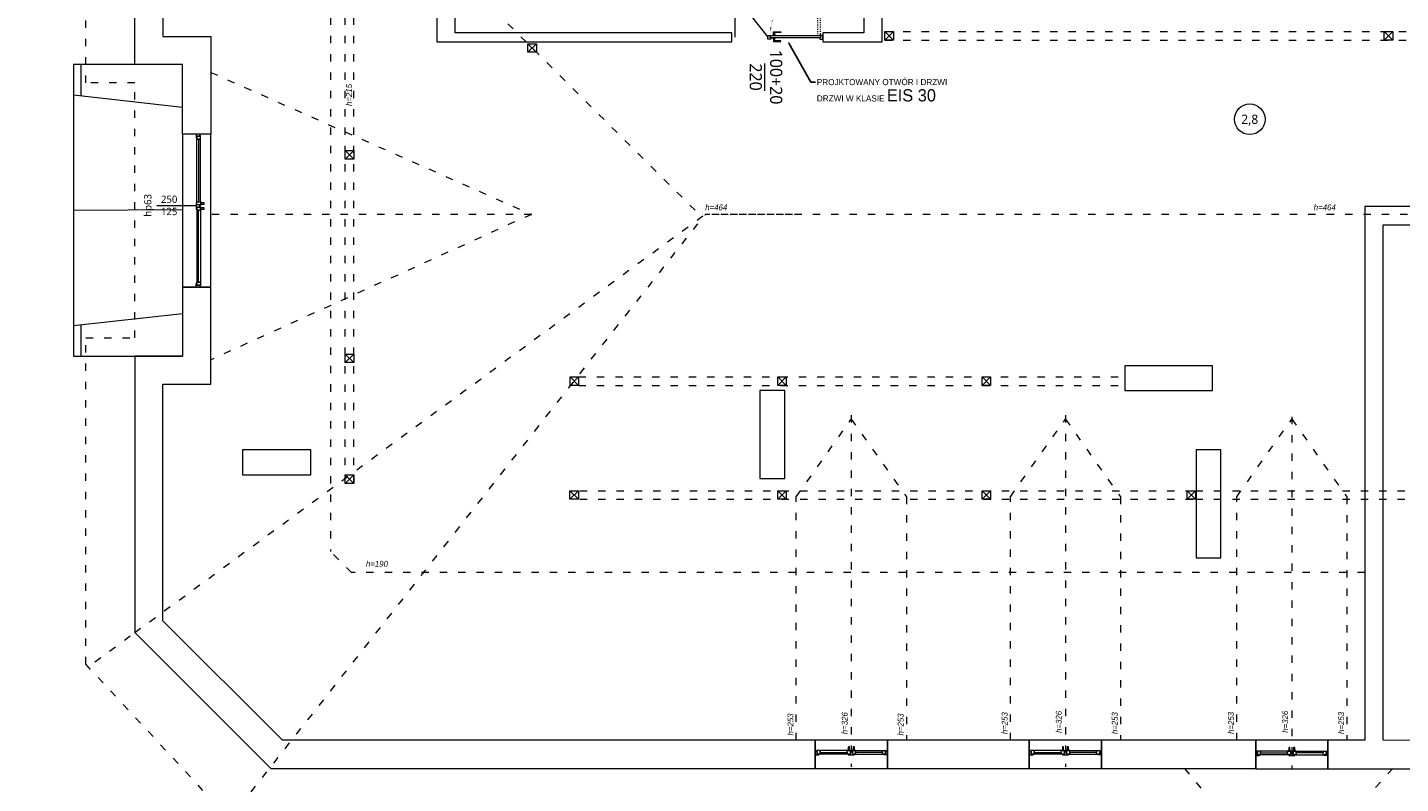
# Model space of a CAD drawing. Header units: millimetres. Extents: x -221 to 149158, y -114258 to 0.
# Tile 126 of 219: x 110172 to 112417, y -66144 to -64907. Entities that reach past the tile are written whole.
import ezdxf
from ezdxf import colors
from ezdxf.entities.mleader import LeaderData, LeaderLine
from ezdxf.enums import TextEntityAlignment as Align
from ezdxf.math import Vec2, Vec3

# ---------------------------------------------------------------- set-up
doc = ezdxf.new("R2010")
doc.units = ezdxf.units.MM
doc.linetypes.add('ACAD_ISO03W100', pattern=[30, 12, -18])
doc.linetypes.add('ACAD_ISO07W100', pattern=[3, 0, -3])
doc.layers.get('0').update_dxf_attribs({"lineweight": 0})
doc.layers.add('A-przekrycieram.ART', color=7, linetype='Continuous', lineweight=0, true_color=0xffffff)
doc.layers.add('opis_arch', color=7, linetype='Continuous', lineweight=15, true_color=0x4a783b)
for name, color, linetype, lineweight in [('konstrukcja istn..KF', 252, 'Continuous', 15), ('opis..KF', 250, 'Continuous', 15), ('stolarka_arch', 250, 'Continuous', 5), ('ściana pro..KF', 222, 'Continuous', 30), ('ściany ist..KF', 61, 'Continuous', 5)]:
    doc.layers.add(name, color=color, linetype=linetype, lineweight=lineweight)
doc.styles.add('ARCH', font='segoeuil.ttf')
doc.styles.get("Standard").update_dxf_attribs({"font": 'arial.ttf'})

# ---------------------------------------------------------------- blocks, each defined once
blk = doc.blocks.new('*U1674')
at = {"layer": 'A-przekrycieram.ART'}
h = blk.add_hatch(color=256, dxfattribs=at)
h.dxf.hatch_style = 1
h.paths.add_polyline_path([(0, 4200), (5940, 4200), (5940, 0), (0, 0)])
h.paths.add_polyline_path([(200, 4100), (5840, 4100), (5840, 100), (200, 100)], flags=16)
blk = doc.blocks.new('*U657')
at = {"layer": 'stolarka_arch', "lineweight": 0}
blk.add_lwpolyline([(0, 0), (118, 0), (118, -46), (0, -46)], close=True, dxfattribs=at)
at = {"layer": 'stolarka_arch'}
for points in [[(0, -22), (6, -22), (6, -23), (3, -23), (3, -28), (0, -28)], [(54, -22), (64, -22), (64, -23), (61, -23), (61, -28), (57, -28), (57, -23), (54, -23)], [(118, -22), (112, -22), (112, -23), (115, -23), (115, -28), (118, -28)], [(3, -23), (8, -23), (8, -29), (2, -29), (2, -28), (3, -28)], [(8, -26), (52, -26), (52, -23), (8, -23)], [(8, -26), (52, -26), (52, -29), (8, -29)], [(57, -23), (52, -23), (52, -29), (58, -29), (58, -28), (57, -28)], [(57, -30), (53, -30), (53, -29), (57, -29)], [(56, -35), (54, -35), (54, -30), (56, -30)], [(61, -23), (66, -23), (66, -29), (60, -29), (60, -28), (61, -28)], [(65, -30), (61, -30), (61, -29), (65, -29)], [(64, -35), (62, -35), (62, -30), (64, -30)], [(110, -26), (66, -26), (66, -23), (110, -23)], [(110, -26), (66, -26), (66, -29), (110, -29)], [(115, -23), (110, -23), (110, -29), (116, -29), (116, -28), (115, -28)]]:
    blk.add_lwpolyline(points, close=True, dxfattribs=at)
blk = doc.blocks.new('*U658')
at = {"layer": 'stolarka_arch', "lineweight": 0}
blk.add_lwpolyline([(0, 0), (118, 0), (118, -46), (0, -46)], close=True, dxfattribs=at)
at = {"layer": 'stolarka_arch'}
for points in [[(0, -22), (6, -22), (6, -23), (3, -23), (3, -28), (0, -28)], [(54, -22), (64, -22), (64, -23), (61, -23), (61, -28), (57, -28), (57, -23), (54, -23)], [(118, -22), (112, -22), (112, -23), (115, -23), (115, -28), (118, -28)], [(3, -23), (8, -23), (8, -29), (2, -29), (2, -28), (3, -28)], [(8, -26), (52, -26), (52, -23), (8, -23)], [(8, -26), (52, -26), (52, -29), (8, -29)], [(57, -23), (52, -23), (52, -29), (58, -29), (58, -28), (57, -28)], [(57, -30), (53, -30), (53, -29), (57, -29)], [(56, -35), (54, -35), (54, -30), (56, -30)], [(61, -23), (66, -23), (66, -29), (60, -29), (60, -28), (61, -28)], [(65, -30), (61, -30), (61, -29), (65, -29)], [(64, -35), (62, -35), (62, -30), (64, -30)], [(110, -26), (66, -26), (66, -23), (110, -23)], [(110, -26), (66, -26), (66, -29), (110, -29)], [(115, -23), (110, -23), (110, -29), (116, -29), (116, -28), (115, -28)]]:
    blk.add_lwpolyline(points, close=True, dxfattribs=at)
blk = doc.blocks.new('*U654')
at = {"layer": 'stolarka_arch', "lineweight": 0}
blk.add_lwpolyline([(0, 0), (118, 0), (118, -46.8), (0, -46.8)], close=True, dxfattribs=at)
at = {"layer": 'stolarka_arch'}
for points in [[(0, -22), (6, -22), (6, -23), (3, -23), (3, -28), (0, -28)], [(54, -22), (64, -22), (64, -23), (61, -23), (61, -28), (57, -28), (57, -23), (54, -23)], [(118, -22), (112, -22), (112, -23), (115, -23), (115, -28), (118, -28)], [(3, -23), (8, -23), (8, -29), (2, -29), (2, -28), (3, -28)], [(8, -26), (52, -26), (52, -23), (8, -23)], [(8, -26), (52, -26), (52, -29), (8, -29)], [(57, -23), (52, -23), (52, -29), (58, -29), (58, -28), (57, -28)], [(57, -30), (53, -30), (53, -29), (57, -29)], [(56, -35), (54, -35), (54, -30), (56, -30)], [(61, -23), (66, -23), (66, -29), (60, -29), (60, -28), (61, -28)], [(65, -30), (61, -30), (61, -29), (65, -29)], [(64, -35), (62, -35), (62, -30), (64, -30)], [(110, -26), (66, -26), (66, -23), (110, -23)], [(110, -26), (66, -26), (66, -29), (110, -29)], [(115, -23), (110, -23), (110, -29), (116, -29), (116, -28), (115, -28)]]:
    blk.add_lwpolyline(points, close=True, dxfattribs=at)
blk = doc.blocks.new('*U656')
at = {"layer": 'stolarka_arch', "lineweight": 0}
blk.add_lwpolyline([(0, 0), (250, 0), (250, -46), (0, -46)], close=True, dxfattribs=at)
at = {"layer": 'stolarka_arch'}
for points in [[(0, -22), (6, -22), (6, -23), (3, -23), (3, -28), (0, -28)], [(112.3, -22), (122.3, -22), (122.3, -23), (119.3, -23), (119.3, -28), (115.3, -28), (115.3, -23), (112.3, -23)], [(250, -22), (244, -22), (244, -23), (247, -23), (247, -28), (250, -28)], [(3, -23), (8, -23), (8, -29), (2, -29), (2, -28), (3, -28)], [(8, -26), (110.3, -26), (110.3, -23), (8, -23)], [(8, -26), (110.3, -26), (110.3, -29), (8, -29)], [(115.3, -23), (110.3, -23), (110.3, -29), (116.3, -29), (116.3, -28), (115.3, -28)], [(115.3, -30), (111.3, -30), (111.3, -29), (115.3, -29)], [(114.3, -35), (112.3, -35), (112.3, -30), (114.3, -30)], [(119.3, -23), (124.3, -23), (124.3, -29), (118.3, -29), (118.3, -28), (119.3, -28)], [(123.3, -30), (119.3, -30), (119.3, -29), (123.3, -29)], [(122.3, -35), (120.3, -35), (120.3, -30), (122.3, -30)], [(242, -26), (124.3, -26), (124.3, -23), (242, -23)], [(242, -26), (124.3, -26), (124.3, -29), (242, -29)], [(247, -23), (242, -23), (242, -29), (248, -29), (248, -28), (247, -28)]]:
    blk.add_lwpolyline(points, close=True, dxfattribs=at)
blk = doc.blocks.new('*U613')
at = {"layer": 'opis..KF'}
blk.add_line((-20, 0), (44, 0), dxfattribs=at)
at = {"layer": 'opis..KF', "style": 'ARCH', "flags": 12}
blk.add_attdef('hp', text='', height=12, rotation=90, dxfattribs=at).set_placement((-35, 0), align=Align.MIDDLE_CENTER)
for tag, p in [('150', (0, 10)), ('120', (0, -10))]:
    blk.add_attdef(tag, text='', height=12, dxfattribs=at).set_placement(p, align=Align.MIDDLE_CENTER)
blk = doc.blocks.new('nr pom')
at = {"layer": 'opis..KF', "lineweight": 20}
blk.add_circle((0, 0), 25, dxfattribs=at)
at = {"layer": 'opis..KF', "style": 'ARCH'}
blk.add_attdef('00', text='', height=15, dxfattribs=at).set_placement((0, 0), align=Align.MIDDLE_CENTER)
blk = doc.blocks.new('*U647')
at = {"layer": 'stolarka_arch', "linetype": 'ACAD_ISO03W100', "lineweight": 0, "ltscale": 0.1}
for points in [[(3.5, 77), (-1.5, 77), (-1.5, 65), (-0.5, 65), (-0.5, 75), (3.5, 75)], [(3.5, 78), (3.5, 74), (4.5, 74), (4.5, 78)], [(4.5, 82), (4.5, 0), (8.5, 0), (8.5, 82)], [(9.5, 78), (9.5, 74), (8.5, 74), (8.5, 78)], [(9.5, 77), (14.5, 77), (14.5, 65), (13.5, 65), (13.5, 75), (9.5, 75)]]:
    blk.add_lwpolyline(points, close=True, dxfattribs=at)
at = {"layer": 'stolarka_arch'}
for points in [[(5, -4), (5, -6), (0, -6), (0, 0), (4, 0), (4, -4), (5, -4)], [(86, 0), (4, 0), (4, -4), (86, -4)], [(81, 1), (81, 6), (69, 6), (69, 5), (79, 5), (79, 1)], [(82, 1), (78, 1), (78, 0), (82, 0)], [(85, -4), (85, -6), (90, -6), (90, 0), (86, 0), (86, -4), (85, -4)], [(81, -5), (81, -10), (69, -10), (69, -9), (79, -9), (79, -5)], [(82, -5), (78, -5), (78, -4), (82, -4)]]:
    blk.add_lwpolyline(points, close=True, dxfattribs=at)
blk.add_circle((4, 0.5), 0.5, dxfattribs=at)
at = {"layer": 'stolarka_arch', "linetype": 'ACAD_ISO07W100', "lineweight": 0, "ltscale": 0.5}
blk.add_arc((4, 0), 82, 0, 89.6506, dxfattribs=at)

msp = doc.modelspace()

# ---------------------------------------------------------------- linework, layer by layer
at = {"linetype": 'ACAD_ISO03W100'}
for p, q in [((110691.6, -65653.02), (110691.6, -62730.99)), ((110705.6, -65653.02), (110705.6, -62730.99)), ((111263.57, -65206.3), (110860.77, -64804.93)), ((111573.82, -64913.99), (112928.97, -64913.99)), ((111573.82, -64927.99), (112928.97, -64927.99)), ((110471.91, -64980.78), (110995.91, -65212.99)), ((110347.63, -65897.08), (111279.72, -65213.13)), ((110995.91, -65212.99), (110471.91, -65451)), ((110995.91, -65212.99), (110471.91, -65213.49)), ((110519.3, -66181.29), (111279.9, -65213.27)), ((111422.93, -65212.99), (111279.72, -65213.13)), ((115697.76, -65212.99), (111279.9, -65212.99)), ((111073.16, -65479), (111965.97, -65479)), ((111073.16, -65493), (111965.97, -65493)), ((111518.8, -65541.68), (111518.8, -66116.46)), ((111868.8, -65541.68), (111868.8, -66116.46)), ((112238.8, -65544.28), (112238.8, -66119.06)), ((111074.99, -65665), (112081.6, -65665)), ((111074.99, -65679), (112082.47, -65679)), ((112081.6, -65665), (116275.01, -65665)), ((112081.6, -65679), (116275.01, -65679)), ((110282.36, -65944.98), (110347.45, -65897.22)), ((112063.18, -66119.05), (112227.18, -66318.09)), ((112403.65, -66119.05), (112227.18, -66318.09))]:
    msp.add_line(p, q, dxfattribs=at)
for points in [[(112129.04, -66198.99), (110500.05, -66199.05), (110267.63, -65948.78), (110267.63, -65414.99), (110347.63, -65414.99), (110347.63, -64997.99), (110267.63, -64997.99), (110267.63, -62604.99), (111453.63, -62604.99), (111453.63, -64213.99), (114716.51, -64213.99), (114716.51, -62604.99)], [(110667.65, -62730.99), (110667.63, -65764.29)], [(111428.8, -66073), (111428.8, -65674.98), (111518.8, -65548.09), (111608.8, -65674.98), (111608.8, -66073)], [(111778.8, -66073), (111778.8, -65674.98), (111868.8, -65548.09), (111958.8, -65674.98), (111958.8, -66073)], [(112148.8, -66072.98), (112148.8, -65674.97), (112238.8, -65548.07), (112328.8, -65674.97), (112328.8, -66072.98)], [(110702.48, -65799.05), (110702.48, -65799.05), (110667.63, -65764.29), (110667.63, -65764.29)], [(112358.15, -65798.94), (110702.43, -65799)]]:
    msp.add_lwpolyline(points, dxfattribs=at)
at = {"layer": 'konstrukcja istn..KF'}
for p, q in [((111573.82, -64913.99), (111587.82, -64927.99)), ((111573.82, -64927.99), (111587.82, -64913.99)), ((112389.88, -64913.99), (112403.88, -64927.99)), ((112389.88, -64927.99), (112403.88, -64913.99)), ((110990.32, -64934), (111004.32, -64948)), ((110990.32, -64948), (111004.32, -64934)), ((110691.6, -65108.48), (110705.6, -65122.48)), ((110691.6, -65122.48), (110705.6, -65108.48)), ((110691.6, -65441.48), (110705.6, -65455.48)), ((110691.6, -65455.48), (110705.6, -65441.48)), ((111059.16, -65479), (111073.16, -65493)), ((111059.16, -65493), (111073.16, -65479)), ((111398.6, -65479), (111412.6, -65493)), ((111398.6, -65493), (111412.6, -65479)), ((111732.6, -65479), (111746.6, -65493)), ((111732.6, -65493), (111746.6, -65479)), ((110691.6, -65639.02), (110705.6, -65653.02)), ((110691.6, -65653.02), (110705.6, -65639.02)), ((111058.93, -65665), (111072.93, -65679)), ((111058.93, -65679), (111072.93, -65665)), ((111398.6, -65665), (111412.6, -65679)), ((111398.6, -65679), (111412.6, -65665)), ((111732.6, -65665), (111746.6, -65679)), ((111732.6, -65679), (111746.6, -65665)), ((112067.6, -65665), (112081.6, -65679)), ((112067.6, -65679), (112081.6, -65665))]:
    msp.add_line(p, q, dxfattribs=at)
at = {"layer": 'konstrukcja istn..KF', "color": 18, "true_color": 0x000000}
for points in [[(111573.82, -64913.99), (111587.82, -64913.99), (111587.82, -64927.99), (111573.82, -64927.99), (111573.82, -64913.99)], [(112389.88, -64913.99), (112403.88, -64913.99), (112403.88, -64927.99), (112389.88, -64927.99), (112389.88, -64913.99)], [(110990.32, -64934), (111004.32, -64934), (111004.32, -64948), (110990.32, -64948), (110990.32, -64934)], [(110691.6, -65108.48), (110705.6, -65108.48), (110705.6, -65122.48), (110691.6, -65122.48), (110691.6, -65108.48)], [(110691.6, -65441.48), (110705.6, -65441.48), (110705.6, -65455.48), (110691.6, -65455.48), (110691.6, -65441.48)], [(111059.16, -65479), (111073.16, -65479), (111073.16, -65493), (111059.16, -65493), (111059.16, -65479)], [(111398.6, -65479), (111412.6, -65479), (111412.6, -65493), (111398.6, -65493), (111398.6, -65479)], [(111732.6, -65479), (111746.6, -65479), (111746.6, -65493), (111732.6, -65493), (111732.6, -65479)], [(110691.6, -65639.02), (110705.6, -65639.02), (110705.6, -65653.02), (110691.6, -65653.02), (110691.6, -65639.02)], [(111058.93, -65665), (111072.93, -65665), (111072.93, -65679), (111058.93, -65679), (111058.93, -65665)], [(111398.6, -65665), (111412.6, -65665), (111412.6, -65679), (111398.6, -65679), (111398.6, -65665)], [(111732.6, -65665), (111746.6, -65665), (111746.6, -65679), (111732.6, -65679), (111732.6, -65665)], [(112067.6, -65665), (112081.6, -65665), (112081.6, -65679), (112067.6, -65679), (112067.6, -65665)]]:
    msp.add_lwpolyline(points, dxfattribs=at)
at = {"layer": 'stolarka_arch'}
for p, q in [((111328.75, -64923.49), (111328.91, -64855.14)), ((111328.91, -64855.14), (111382.47, -64923.49))]:
    msp.add_line(p, q, dxfattribs=at)
at = {"layer": 'ściana pro..KF', "color": 252, "lineweight": 9, "true_color": 0x969696}
for p, q in [((110259.63, -64967.99), (110259.63, -65018.79)), ((110247.63, -65017.44), (110425.92, -65037.44)), ((110425.91, -65205.62), (110247.63, -65206.49)), ((110247.63, -65394.99), (110425.92, -65374.99)), ((110259.63, -65393.65), (110259.63, -65444.99))]:
    msp.add_line(p, q, dxfattribs=at)
msp.add_lwpolyline([(110347.63, -64967.99), (110247.63, -64967.99), (110247.63, -65444.99), (110425.91, -65444.99)], dxfattribs=at)
at = {"layer": 'ściany ist..KF', "linetype": 'ByBlock'}
for points in [[(111373.63, -63929.23), (111327.63, -63929.23), (111327.63, -64309.99), (110799.57, -64309.99), (110799.57, -64349.99), (110841.57, -64349.99), (110841.57, -64930.99), (111323.47, -64930.99), (111323.47, -64915.99), (110871.47, -64915.99), (110871.47, -64339.99), (111539.47, -64339.99), (111539.47, -64915.99), (111472.47, -64915.99), (111472.47, -64930.99), (111569.47, -64930.99), (111569.47, -64339.99), (111719.8, -64339.99), (111719.8, -64339.99), (111719.8, -64293.99), (111373.63, -64293.99), (111373.63, -63929.23)], [(110471.91, -65081.99), (110425.91, -65081.99), (110425.91, -64967.99), (110347.63, -64967.99), (110347.63, -64752.99), (110393.63, -64752.99), (110393.63, -64921.99), (110471.91, -64921.99), (110471.91, -65081.99)], [(112928.97, -65128), (112928.97, -65200), (112357.97, -65200), (112357.97, -66073), (112297.8, -66073), (112297.8, -66119.77), (112539.8, -66119.57), (112539.8, -66073.57), (112387.97, -66073), (112387.97, -65230), (112981.51, -65230), (112981.47, -65215), (112958.97, -65215), (112958.97, -65128), (112928.97, -65128)], [(111459.8, -66119.05), (111459.8, -66073), (110589.2, -66073.05), (110393.63, -65877.99), (110393.63, -65490.99), (110471.91, -65490.99), (110471.91, -65331.99), (110425.91, -65331.99), (110425.91, -65444.99), (110347.63, -65444.99), (110347.63, -65897.08), (110570.18, -66119.05), (111459.8, -66119.05)], [(112108.97, -65460.5), (111965.97, -65460.5), (111965.97, -65501), (112108.97, -65501), (112108.97, -65460.5)], [(111369.47, -65645), (111409.97, -65645), (111409.97, -65501), (111369.47, -65501), (111369.47, -65645)], [(110635.63, -65639.02), (110635.63, -65598.02), (110523.63, -65598.02), (110523.63, -65639.02), (110635.63, -65639.02)], [(112082.47, -65775), (112122.97, -65775), (112122.97, -65598), (112082.47, -65598), (112082.47, -65775)]]:
    msp.add_lwpolyline(points, dxfattribs=at)
for points in [[(111577.8, -66119.05), (111809.8, -66119.05), (111809.8, -66073.05), (111577.8, -66073.05)], [(111927.8, -66119.05), (112179.8, -66119.05), (112179.8, -66073.05), (111927.8, -66073.05)]]:
    msp.add_lwpolyline(points, close=True, dxfattribs=at)

# ---------------------------------------------------------------- block references
at = {"xscale": 2, "yscale": 2, "zscale": 2}
msp.add_blockref('*U1674', (108660.19, -67505.02), dxfattribs=at)
ref = msp.add_blockref('*U613', (110403.93, -65198.3))
ref.add_attrib('150', '250', dxfattribs={"layer": 'opis..KF', "height": 12, "style": 'ARCH'}).set_placement((110403.93, -65188.3), align=Align.MIDDLE_CENTER)
ref.add_attrib('120', '125', dxfattribs={"layer": 'opis..KF', "height": 12, "style": 'ARCH'}).set_placement((110403.93, -65208.3), align=Align.MIDDLE_CENTER)
ref.add_attrib('hp', 'hp63', dxfattribs={"layer": 'opis..KF', "height": 12, "rotation": 90, "style": 'ARCH'}).set_placement((110368.93, -65198.3), align=Align.MIDDLE_CENTER)
at = {"layer": 'opis..KF', "color": 30}
msp.add_blockref('nr pom', (112170.1, -65057.51), dxfattribs=at).add_auto_attribs({'00': '2,8'})
at = {"layer": 'stolarka_arch', "xscale": -1}
msp.add_blockref('*U647', (111472.47, -64920.49), dxfattribs=at)
for name, p, rotation in [('*U656', (110425.91, -65081.99), 90), ('*U657', (111459.8, -66119.05), 180), ('*U658', (111809.8, -66119.05), 180), ('*U654', (112179.8, -66119.77), 180)]:
    msp.add_blockref(name, p, dxfattribs=dict(at, rotation=rotation))

# ---------------------------------------------------------------- texts
at = {"layer": 'opis..KF', "char_height": 9.6, "attachment_point": 5, "rotation": 90, "style": 'ARCH'}
for s, insert in [('{\\fCentury Gothic|b0|i1|c238|p34;h=215}', (110697.89, -65017.68)), ('{\\fCentury Gothic|b0|i1|c238|p34;h=253}', (111419.49, -66047.22)), ('{\\fCentury Gothic|b0|i1|c238|p34;h=326}', (111507.99, -66045.24)), ('{\\fCentury Gothic|b0|i1|c238|p34;h=253}', (111599.49, -66047.22)), ('{\\fCentury Gothic|b0|i1|c238|p34;h=253}', (111769.49, -66045.06)), ('{\\fCentury Gothic|b0|i1|c238|p34;h=326}', (111857.99, -66043.08)), ('{\\fCentury Gothic|b0|i1|c238|p34;h=253}', (111949.49, -66045.06)), ('{\\fCentury Gothic|b0|i1|c238|p34;h=253}', (112139.49, -66044.74)), ('{\\fCentury Gothic|b0|i1|c238|p34;h=326}', (112227.99, -66042.76)), ('{\\fCentury Gothic|b0|i1|c238|p34;h=253}', (112319.49, -66044.74))]:
    msp.add_mtext_dynamic_manual_height_columns(s, width=156.7001, gutter_width=70, heights=[0], dxfattribs=dict(at, insert=insert))
at = {"layer": 'opis..KF', "char_height": 9.6, "attachment_point": 5, "style": 'ARCH'}
for s, insert in [('{\\fCentury Gothic|b0|i1|c238|p34;h=464}', (111298.08, -65201.65)), ('{\\fCentury Gothic|b0|i1|c238|p34;h=464}', (112292.61, -65201.65)), ('{\\fCentury Gothic|b0|i1|c238|p34;h=190}', (110743.54, -65784.58))]:
    msp.add_mtext_dynamic_manual_height_columns(s, width=156.7001, gutter_width=70, heights=[0], dxfattribs=dict(at, insert=insert))
at = {"layer": 'opis_arch', "insert": (111379.25, -64988.47), "char_height": 20, "width": 398.9172, "attachment_point": 5, "rotation": 270, "style": 'ARCH'}
msp.add_mtext('\\A1;100+20\\P{\\O220}', dxfattribs=at)

# ---------------------------------------------------------------- leaders
ml = msp.add_multileader_mtext('Standard')
ml.set_content('{\\fCentury Gothic|b0|i0|c238|p34;PROJKTOWANY OTWÓR I DRZWI \\PDRZWI W KLASIE \\H2x;EIS 30}', color=256)
ml.set_leader_properties()
ml.build(insert=Vec2(0, 0))
ctx = ml.context
ctx.base_point, ctx.char_height, ctx.plane_origin = Vec3(111460.48, -64996.93), 10, Vec3(111781.58, -64913.1)
notes = []
notes.append((ctx, [(1, (1, 1, 0), (111452.48, -64996.93), (1, 0), 8, [(0, [(111414.97, -64929.48)], 0, [])])]))
ctx.mtext.insert, ctx.mtext.width, ctx.mtext.flow_direction = Vec3(111462.48, -64991.68), 257.6122, 5
for ctx, leaders in notes:
    for number, flags, end, landing, length, lines in leaders:
        leader = LeaderData()
        leader.index, (leader.has_last_leader_line, leader.has_dogleg_vector, leader.attachment_direction) = number, flags
        leader.last_leader_point, leader.dogleg_vector, leader.dogleg_length = Vec3(end), Vec3(landing), length
        for number, points, colour, breaks in lines:
            line = LeaderLine()
            line.index, line.vertices, line.color, line.breaks = number, Vec3.list(points), colors.encode_raw_color(colour), breaks
            leader.lines.append(line)
        ctx.leaders.append(leader)

doc.saveas('drawing.dxf')
